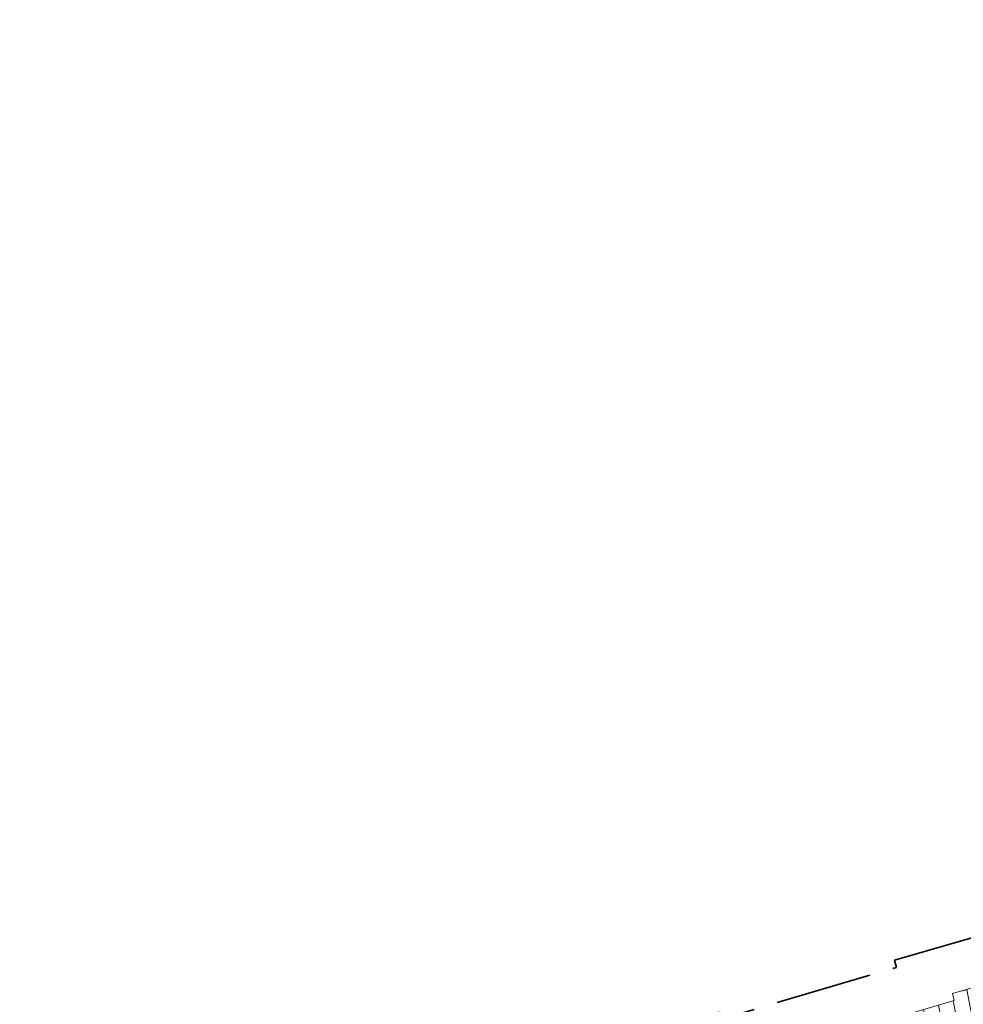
# Model space of a CAD drawing. Header units: metres. Extents: x 196674 to 197628, y 355499 to 356232.
# Tile 53 of 209: x 197000 to 197019, y 355632 to 355652. Entities that reach past the tile are written whole.
import ezdxf

# ---------------------------------------------------------------- set-up
doc = ezdxf.new("R2010")
doc.units = ezdxf.units.M
doc.linetypes.add('ZZ-SYSTEEMGRENS-SO', pattern=[5, 4, -1])
doc.layers.add('N-WE-VH-HULPLIJN-G', color=40, linetype='Continuous', lineweight=5, plot=False)
doc.layers.add('N-WE-VH-OPENVERHARDING_STRAATBAKSTEEN_ROOD_HALFSTEENS-LINGE-A', color=7, linetype='Continuous', lineweight=5, true_color=0xdaaea0)
doc.layers.add('X-XX-AL-GRENS_SYSTEEMGRENS-G', color=7, linetype='ZZ-SYSTEEMGRENS-SO', lineweight=35, true_color=0xd60036)

msp = doc.modelspace()

# ---------------------------------------------------------------- hatches: boundary and pattern name
at = {"layer": 'N-WE-VH-OPENVERHARDING_STRAATBAKSTEEN_ROOD_HALFSTEENS-LINGE-A', "true_color": 0xb05e45}
h = msp.add_hatch(dxfattribs=at)
h.set_pattern_fill('AVH-BSS_LINGEFORMAAT_HALFST', color=25, scale=4, angle=191.02, pattern_type=2)
h.set_pattern_definition([(191.02, (7.160000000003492, 0.7800000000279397), (-0.8505453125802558, -0.6546546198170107), [0.32, -0.32]), (281.02, (7.160000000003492, 0.7800000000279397), (0.314099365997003, 0.06116852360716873), [])])
h.paths.add_polyline_path([(197008.0697913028, 355627.1272943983), (197027.4171016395, 355630.8953242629), (197026.7677070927, 355634.2099498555), (197026.6930212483, 355633.6373491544), (197026.477462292, 355633.1796991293), (197026.1455426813, 355632.7451187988), (197025.6591615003, 355632.4054417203), (197025.1478191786, 355632.2207223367), (197022.3581242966, 355631.6987307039), (197022.2571166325, 355631.9405298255), (197021.106, 355632.574), (197018.891, 355631.933), (197018.927, 355631.787), (197013.505, 355630.185), (197013.454, 355630.325), (197010.26, 355629.385), (197007.73, 355628.836), (197007.745, 355628.766), (197001.336, 355627.508), (197001.3160525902, 355627.5019214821), (197000.4342669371, 355627.3327939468), (197000.7449074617, 355625.7131974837), (197000.7850315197, 355625.5064806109), (197000.9787935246, 355625.5571543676), (197001.2333897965, 355624.3205015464), (197001.821064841, 355624.4414893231), (197001.8933124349, 355624.0905604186), (197008.4234486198, 355625.3623520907)])

# ---------------------------------------------------------------- linework, layer by layer
at = {"layer": 'N-WE-VH-HULPLIJN-G', "flags": 128}
msp.add_lwpolyline([(196984.0011714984, 355624.0917345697), (197000.3884099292, 355627.3239985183), (197001.3160525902, 355627.5019214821), (197001.336, 355627.508), (197007.745, 355628.766), (197007.73, 355628.836), (197010.26, 355629.385), (197013.454, 355630.325), (197013.505, 355630.185), (197018.927, 355631.787), (197018.891, 355631.933), (197021.106, 355632.574), (197022.2571166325, 355631.9405298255), (197022.3581242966, 355631.6987307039), (197025.1478191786, 355632.2207223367), (197025.6591615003, 355632.4054417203), (197026.1455426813, 355632.7451187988), (197026.477462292, 355633.1796991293), (197026.6930212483, 355633.6373491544), (197026.7677070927, 355634.2099498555), (197026.6751965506, 355634.7525783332), (197023.5076254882, 355645.2160349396), (197020.9527627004, 355653.2862270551)], dxfattribs=at)
msp.add_lwpolyline([(197031.1752459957, 355629.4275404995, -0.01463579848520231), (197030.3832319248, 355641.1185809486, -0.6693022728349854), (197027.6222308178, 355641.380726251), (197024.916628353, 355640.5616672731), (197026.6751965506, 355634.7525783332), (197026.7677070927, 355634.2099498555), (197026.6930212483, 355633.6373491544), (197026.477462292, 355633.1796991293), (197026.1455426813, 355632.7451187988), (197025.6591615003, 355632.4054417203), (197025.1478191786, 355632.2207223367), (197022.3581242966, 355631.6987307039), (197022.2571166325, 355631.9405298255), (197021.106, 355632.574), (197018.891, 355631.933), (197018.927, 355631.787), (197013.505, 355630.185)], format="xyb", dxfattribs=at)
at = {"layer": 'X-XX-AL-GRENS_SYSTEEMGRENS-G', "ltscale": 0.5, "flags": 128}
msp.add_lwpolyline([(197173.0845801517, 355664.4267221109), (197172.678291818, 355658.1040395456), (197176.2062336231, 355657.9276386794), (197179.6585214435, 355660.8258546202), (197196.8460500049, 355641.1849859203), (197196.618113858, 355640.9851655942), (197203.3658004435, 355633.2880423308), (197204.598351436, 355636.2035375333), (197206.181120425, 355637.5931654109), (197210.3450714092, 355632.9793581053), (197211.1344663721, 355633.8542043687), (197215.577003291, 355630.1111014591), (197222.812057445, 355638.6980935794), (197225.7729980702, 355636.1981525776), (197252.4997837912, 355613.6295939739), (197256.3974516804, 355618.2471244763), (197230.4350738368, 355640.1698336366), (197234.5465854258, 355645.0395252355), (197230.9951246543, 355648.102425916), (197227.7363916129, 355651.014992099), (197227.7150354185, 355650.9915016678), (197227.3858924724, 355651.2966605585), (197230.5297411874, 355654.3837220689), (197222.7747070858, 355662.5864016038), (197213.3031688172, 355673.0409596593), (197208.7438719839, 355679.5515306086), (197204.6678372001, 355688.2834966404), (197202.9207222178, 355693.3147658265), (197202.5296188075, 355695.8358091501), (197209.2561496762, 355696.7388380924), (197208.765603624, 355699.4053961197), (197208.8375775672, 355699.4157603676), (197208.4960738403, 355702.0476424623), (197209.7550059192, 355702.1614664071), (197209.6289773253, 355703.3557373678), (197209.431316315, 355705.9322142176), (197209.3853665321, 355708.5054020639), (197209.4909423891, 355711.0763696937), (197209.825975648, 355714.406320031), (197209.1003553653, 355714.700446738), (197209.2732684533, 355715.2254737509), (197208.7827839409, 355715.4092287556), (197209.8333840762, 355718.2914021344), (197204.6571410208, 355720.1605124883), (197206.9259623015, 355726.3911903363), (197207.3755778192, 355727.6258113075), (197205.6951706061, 355728.2354618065), (197201.970541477, 355729.6509828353, -0.03199396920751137), (197199.2658455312, 355725.4928494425), (197194.4988616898, 355729.2364659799), (197191.8020115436, 355731.3330088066), (197190.6829954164, 355730.2418318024), (197188.9323846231, 355731.7580333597, 0.01582069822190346), (197191.308975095, 355733.798286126), (197190.5246250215, 355734.700084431), (197189.8547559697, 355735.4391273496), (197188.5065648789, 355737.3969406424), (197188.3768484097, 355737.5504837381), (197186.2264232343, 355740.6599554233), (197185.4143065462, 355740.8273772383), (197177.0047230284, 355735.000759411), (197161.0308464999, 355735.7499021), (197143.9921317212, 355736.546230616), (197117.3114725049, 355737.8750504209), (197104.5701917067, 355738.4152468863), (197089.3270001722, 355739.2400485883), (197089.4979420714, 355743.4763910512), (197087.6423294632, 355744.6045541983), (197087.2320594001, 355744.8539874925), (197086.4302028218, 355745.4612094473), (197085.6301577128, 355746.0670596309), (197084.2515270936, 355747.3631431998), (197083.0033431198, 355748.790046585), (197081.9521148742, 355750.2640411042), (197081.052108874, 355751.8364435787), (197080.680597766, 355752.6629727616), (197080.3089695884, 355753.4897623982), (197079.7287775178, 355755.2084983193), (197079.3027229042, 355757.0287405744), (197079.0552433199, 355758.8767777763), (197078.9881413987, 355760.748092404), (197079.0484954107, 355761.6954089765), (197079.4901165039, 355761.5482019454), (197081.8987959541, 355767.3947458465), (197083.4122910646, 355769.9863346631), (197084.9290730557, 355772.1438856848), (197085.2777218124, 355772.6391357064), (197085.9504292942, 355773.4546849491), (197087.2615113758, 355775.0451778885), (197089.4568843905, 355777.2328139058), (197092.7058230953, 355779.8115121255), (197090.7255592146, 355782.8612331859), (197090.5279328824, 355783.1655891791), (197094.0593130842, 355784.7965387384), (197089.240221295, 355793.944965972), (197079.8514273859, 355789.6587774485), (197073.1066642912, 355808.1301448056), (197062.6964714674, 355839.0387078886), (197050.201550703, 355834.8591941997), (197054.256388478, 355823.4068109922), (197060.9054150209, 355805.9824325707), (197064.0917084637, 355798.9340248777), (197065.6061934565, 355785.3714584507), (197066.4118943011, 355778.1591798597), (197064.2976158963, 355775.7696807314), (197061.8930028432, 355773.065075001), (197059.8798242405, 355770.937906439), (197059.567781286, 355770.7063368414), (197054.395078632, 355766.8676324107), (197050.1449273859, 355764.4954855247), (197046.646028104, 355763.2036366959), (197046.6485450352, 355763.1967402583), (197042.8018864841, 355761.7681380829), (197042.6247659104, 355761.7025895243), (197032.2172606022, 355760.2665015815), (197022.1724443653, 355758.1057256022), (197022.1490316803, 355758.1349914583), (197018.4791559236, 355757.3507739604), (197017.1834583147, 355757.8590001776), (197013.9320116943, 355762.4906063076), (197012.2359937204, 355764.9334332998), (197011.548662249, 355765.9454268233), (197009.5874376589, 355768.7952768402), (197008.1879451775, 355770.6627745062), (197008.1739746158, 355770.651876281), (197004.3621297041, 355775.7021426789), (197000.7500667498, 355780.6711859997), (196997.3281167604, 355785.4310589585), (196992.0624097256, 355792.5561596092), (196987.5636689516, 355799.6503659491), (196980.2918957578, 355812.3582609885), (196971.7451011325, 355828.1610038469), (196956.4456734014, 355821.2458726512), (196960.0166344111, 355812.4100996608), (196962.4976294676, 355807.0886023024, -0.6085831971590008), (196961.4131292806, 355806.2394416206), (196970.6320923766, 355792.5786144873), (196976.225457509, 355784.303374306), (196982.879968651, 355776.9163582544), (196982.5041383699, 355776.476222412), (196987.7472751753, 355765.3430715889), (196990.3620391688, 355759.9089379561), (196989.6128942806, 355758.3801676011), (196986.801356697, 355757.089894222), (196981.5916446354, 355758.3619052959), (196976.4931413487, 355759.6093032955), (196973.9250311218, 355760.2238822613), (196971.9270970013, 355760.7020113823), (196970.093883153, 355761.1263081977), (196965.2690985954, 355762.243003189), (196955.7026120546, 355764.457163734), (196954.8259486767, 355764.7114400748), (196955.7288446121, 355765.5914382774), (196946.4199106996, 355767.8862061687), (196945.5109518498, 355767.0898728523), (196943.3561815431, 355767.6616250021), (196942.0243707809, 355768.0150110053), (196940.699224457, 355768.3753913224), (196937.911680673, 355769.161377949), (196937.9158913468, 355769.1720679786), (196934.1448626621, 355770.5833311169), (196931.0328001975, 355771.949971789), (196928.1497259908, 355773.3159879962), (196926.2238803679, 355774.3657393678), (196926.7008714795, 355775.2077771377), (196923.9720996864, 355776.8118532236), (196922.1171638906, 355777.9575551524), (196917.5440237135, 355780.8012867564), (196917.0166342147, 355779.9474843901), (196915.4224701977, 355780.9309636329), (196913.0167641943, 355782.4772167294), (196912.757872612, 355782.6539056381), (196911.190523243, 355783.7714957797), (196908.5042566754, 355786.2619442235), (196907.2206986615, 355787.4460719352), (196905.8442773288, 355789.1071714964), (196903.2522146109, 355793.7425243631), (196899.3236920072, 355801.1348770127), (196896.7844047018, 355806.8801932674), (196892.3931631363, 355816.7971943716), (196889.396342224, 355823.7408055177), (196885.4294056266, 355833.1531130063), (196886.3148759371, 355833.6745129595), (196885.0357126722, 355834.4994199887), (196884.9096875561, 355834.6903417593), (196883.5318420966, 355838.2464489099), (196881.8574062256, 355842.456115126), (196879.7964254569, 355847.3435551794), (196879.5508475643, 355847.9274201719), (196877.9207976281, 355851.9810838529), (196875.2708346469, 355858.5729917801), (196872.6243587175, 355865.1536886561), (196870.4789281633, 355870.5362599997), (196868.3870366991, 355875.7889875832), (196865.3800609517, 355883.3409266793), (196863.5295936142, 355887.9873007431), (196863.4110328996, 355888.2849971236), (196862.7400305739, 355889.9711056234), (196863.0622626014, 355890.0962442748), (196861.3970005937, 355894.1395962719), (196861.4037374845, 355894.142038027), (196859.229652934, 355899.4431236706), (196859.0298403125, 355899.3580359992), (196858.8952095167, 355899.696553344), (196858.3959365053, 355900.9492390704), (196849.546747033, 355923.1807260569), (196850.1922005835, 355924.6939033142), (196860.258528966, 355928.6657372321), (196869.5490503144, 355931.0234685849), (196873.3453938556, 355931.8019435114), (196886.2438454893, 355935.4284136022), (196898.3098795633, 355938.5764862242), (196898.3110943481, 355938.5724965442), (196903.1917021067, 355939.7712405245), (196904.7097162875, 355939.0568809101), (196905.0282216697, 355938.2924679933), (196909.0130922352, 355939.952830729), (196908.2642147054, 355942.2627148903), (196902.9799573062, 355958.738663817), (196902.4497829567, 355960.2008490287), (196901.8115777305, 355961.6192158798), (196900.9680556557, 355963.3204536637), (196898.0063144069, 355968.7541705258), (196894.5625896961, 355975.3226559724), (196892.3896866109, 355979.4813913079), (196888.5416758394, 355987.5664713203), (196887.4815956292, 355987.0834539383), (196885.6442474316, 355986.3271839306), (196885.5076204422, 355986.6344104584), (196873.7642690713, 355982.4273955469), (196860.8311621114, 355977.7025315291), (196860.6501748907, 355978.1868262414), (196859.8859481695, 355980.2917607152), (196853.3128873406, 355977.7107309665), (196853.73029577, 355976.6477246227), (196849.4907683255, 355974.9886047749), (196849.0872389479, 355976.0301083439), (196843.9608105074, 355973.9918913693), (196837.8119168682, 355989.4043746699), (196834.5901124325, 355988.2958011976), (196829.2277835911, 355986.0429299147), (196828.1156368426, 355985.4996470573), (196826.3328622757, 355984.7522034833), (196824.2538081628, 355989.7933135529), (196823.3493071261, 355989.4238303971), (196821.5217528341, 355993.9636112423), (196822.4415567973, 355994.327010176), (196811.4142395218, 356022.6098143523), (196811.1941616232, 356022.5241126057), (196809.0787073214, 356027.7608173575), (196808.1570951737, 356027.399245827), (196802.10045471, 356042.8370581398), (196803.0324375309, 356043.2047289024), (196801.2251267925, 356047.7859519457), (196800.9629805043, 356047.6825342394), (196799.5580754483, 356051.2186581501), (196798.9326303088, 356050.9700967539), (196795.7620501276, 356058.7913388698), (196785.962956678, 356083.7526770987), (196782.5256602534, 356092.3853087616), (196783.4607012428, 356092.7526788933), (196781.019036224, 356098.8045971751), (196780.1137519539, 356098.4428009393), (196778.7301102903, 356101.9178165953), (196774.5320198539, 356112.348299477), (196772.2902714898, 356117.515377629), (196776.44078803, 356119.079716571), (196791.849465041, 356131.7811384), (196790.0748953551, 356134.2200693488), (196802.0204483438, 356142.8516660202), (196802.0676224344, 356142.8083428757), (196807.6543048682, 356146.8198669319), (196821.3261595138, 356152.9520820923), (196824.118863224, 356147.8038902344), (196826.9348279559, 356140.6494155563), (196826.9667213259, 356140.5675271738), (196829.5085456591, 356133.5350799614), (196829.5777539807, 356133.3434260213), (196832.2898444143, 356127.7055041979), (196833.7548698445, 356124.6604513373), (196834.9901440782, 356122.0931766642), (196835.0225480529, 356122.0325953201), (196835.1990731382, 356121.7003128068), (196837.0506620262, 356117.8328811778), (196837.4462851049, 356117.0125892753), (196839.1926216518, 356113.3926815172), (196841.4323661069, 356114.511984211), (196841.8392721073, 356113.6336860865), (196848.0955434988, 356116.517072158), (196847.6769788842, 356117.425259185), (196852.5147321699, 356119.6548795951), (196850.4481800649, 356123.3458274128), (196845.5717484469, 356132.2801574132), (196843.8176550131, 356136.7414412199), (196842.4688873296, 356140.1178663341), (196840.0819394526, 356146.0228419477), (196839.9684512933, 356146.3257976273), (196837.6473192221, 356152.5214195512), (196836.4018865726, 356158.1741344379), (196834.8989662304, 356157.8391461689), (196833.0580044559, 356165.8451506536), (196834.6039987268, 356166.1812686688), (196833.231549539, 356172.4004655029), (196818.5547710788, 356168.2850407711), (196819.0904617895, 356165.4031631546), (196818.6774567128, 356164.7734485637), (196805.8544307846, 356160.1790812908), (196763.847697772, 356130.3813046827), (196763.5509762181, 356130.4127969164), (196762.5818188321, 356130.5249803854), (196761.7183121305, 356129.7086118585, 0.04730650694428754), (196752.2297252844, 356136.4176360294), (196747.6793319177, 356140.070134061), (196742.0814451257, 356144.4630395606), (196738.7537234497, 356147.2546337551), (196734.7560397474, 356150.8499354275), (196729.666907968, 356145.2019173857), (196729.4110213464, 356144.9179294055), (196728.5373751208, 356145.25504501), (196726.9098917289, 356145.8830452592), (196726.6614752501, 356145.2392657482), (196726.5077088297, 356145.3668838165), (196724.5966113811, 356147.0002316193), (196723.2386024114, 356148.3499242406), (196720.9989937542, 356150.8008754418), (196719.8259691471, 356152.0571855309), (196717.8551161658, 356153.8806850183), (196716.3066054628, 356155.1783671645), (196713.4920412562, 356157.0380855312), (196712.711518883, 356157.526736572), (196710.5865978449, 356158.6597682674), (196709.0460740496, 356159.8798850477, -0.1436820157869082), (196707.9944026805, 356162.614189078), (196707.7956403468, 356165.0395700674), (196705.255843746, 356165.9921554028), (196703.9080476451, 356165.8817021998), (196704.296213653, 356161.5859622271), (196704.322643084, 356161.4572245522), (196699.9945406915, 356161.1598107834), (196700.4765585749, 356140.6409319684, -0.8375811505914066), (196697.1042396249, 356117.7401990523), (196690.2804314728, 356092.1839640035, 0.01148923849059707), (196682.1238954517, 356058.6533288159), (196678.2447453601, 356040.9444071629), (196676.8078900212, 356034.3849397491), (196676.7367004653, 356034.0373672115), (196673.76097036, 356020.1679628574), (196685.4972137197, 356017.0123139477), (196688.4141098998, 356023.4875724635), (196684.7023326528, 356025.1594317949), (196684.8709302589, 356032.3200466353), (196686.954459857, 356036.67925281), (196701.2270857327, 356066.3816892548), (196697.4228360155, 356068.2135735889), (196701.9253072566, 356087.990611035), (196702.113404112, 356090.4525884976), (196703.1938799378, 356090.1812386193), (196704.7481254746, 356094.7148607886), (196705.3277865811, 356095.9075069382), (196706.1690198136, 356096.9042763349), (196707.142583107, 356097.5850231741), (196708.3354430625, 356098.0646037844), (196709.2981925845, 356097.8962027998), (196710.1314496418, 356097.4912135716), (196711.0135994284, 356096.7398888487), (196711.613187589, 356094.6944549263), (196715.3306055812, 356098.6467015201), (196723.1713741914, 356104.959617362), (196732.8379125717, 356111.0407349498), (196733.3237033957, 356110.1763676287), (196733.395023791, 356110.047721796, 0.4142124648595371), (196734.754474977, 356109.6579975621), (196736.9542150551, 356108.9736747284, -0.02164444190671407), (196739.4192796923, 356107.5715157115, 0.0006306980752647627), (196739.4214182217, 356107.5701773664, -0.2262979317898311), (196739.4250952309, 356107.5644124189), (196739.8764398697, 356106.708415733), (196739.5816296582, 356106.4366577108), (196740.3007240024, 356104.7008456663), (196740.9509263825, 356104.9922062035), (196741.9809548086, 356103.0387080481), (196744.8395286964, 356104.2229286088, -0.3990416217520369), (196746.5871881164, 356103.5518771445), (196746.6513408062, 356103.3996378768), (196746.689370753, 356103.0266088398), (196746.4151777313, 356101.5848105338), (196747.429397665, 356101.3609511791), (196747.5333455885, 356101.2994572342), (196747.5384435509, 356101.2929342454), (196766.0705486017, 356056.7132555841), (196765.1623874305, 356056.3282861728), (196767.2394890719, 356051.1270879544), (196768.1793575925, 356051.5344794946), (196771.4711978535, 356043.8233024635), (196774.40164759, 356036.7635904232), (196774.0151730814, 356036.5839879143), (196774.7283105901, 356034.7171646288), (196775.4376722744, 356034.2825268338), (196775.853972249, 356033.3023071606), (196775.6600364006, 356032.5504327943), (196776.765634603, 356029.8908119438), (196776.718840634, 356029.8583752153), (196777.0974306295, 356028.7594125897), (196777.9658206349, 356027.7189745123), (196778.0591666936, 356026.3169710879), (196778.4461698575, 356025.4565066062), (196778.8262353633, 356024.4427094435), (196778.82622122, 356024.4427022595), (196778.8266270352, 356024.4416646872), (196779.3783198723, 356022.97006407), (196779.3990069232, 356022.9782259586), (196780.7255773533, 356019.5865020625), (196780.754093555, 356019.5982524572), (196782.2401021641, 356015.8367131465), (196783.4327975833, 356012.7766123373), (196782.5021506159, 356012.4159202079), (196784.7325956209, 356006.6609931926), (196786.038590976, 356007.1671596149), (196787.6956637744, 356002.99373992), (196787.5357676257, 356002.9336515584), (196788.527525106, 356000.4577747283), (196788.2725773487, 356000.3582829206), (196788.9724314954, 355999.1126709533), (196789.3908675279, 355998.5302971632), (196789.7536275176, 355998.0254125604), (196789.9147147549, 355996.5999778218), (196790.4410486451, 355995.4737364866), (196790.4469192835, 355995.47546678), (196790.6242366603, 355994.9662783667), (196790.9335315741, 355995.0883984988), (196793.8902314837, 355987.5860400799), (196793.7542048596, 355987.5476454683), (196795.505857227, 355983.2445885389), (196795.6242983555, 355983.312781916), (196796.991807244, 355979.8198586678), (196797.0047048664, 355979.7233568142), (196796.9933585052, 355979.6824914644), (196796.9669683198, 355979.6505170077), (196796.822975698, 355979.5766059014), (196795.3985459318, 355979.0322727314), (196797.1469514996, 355974.4569848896), (196797.1501836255, 355974.4582530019), (196795.4187218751, 355970.4877992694), (196796.2201695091, 355969.6560949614), (196797.0849824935, 355967.4537241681), (196798.9466017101, 355968.1847329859), (196800.5529653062, 355968.8170288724), (196800.6150046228, 355968.7023501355), (196800.8616512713, 355968.7744826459), (196801.6407865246, 355967.8232749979), (196801.6785991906, 355967.7771113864), (196801.6961792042, 355966.4146603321), (196801.7040832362, 355965.8020978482, 0.2098831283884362), (196802.0368526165, 355965.0700742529, 0.1229137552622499), (196802.0944480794, 355964.5891732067), (196802.9107575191, 355962.4451987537), (196803.0986146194, 355962.5296289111, 0.04929694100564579), (196803.2118388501, 355962.3687718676), (196804.3748923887, 355961.0206686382), (196804.4152792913, 355960.973855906), (196804.4401436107, 355960.2826278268), (196804.4459236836, 355960.1212617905), (196803.9148513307, 355960.1157297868), (196805.8237591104, 355955.3454282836), (196806.4277367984, 355955.633371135), (196806.6532355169, 355955.5186944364), (196807.0270248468, 355954.5686016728), (196806.896691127, 355954.2200849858), (196806.3685258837, 355953.9064868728), (196808.2467157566, 355949.1968786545), (196809.0713129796, 355949.5131897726), (196810.7611227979, 355945.21653999), (196812.8164223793, 355939.9905657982), (196815.7958787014, 355932.7153467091), (196817.2786866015, 355929.1286764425), (196819.2233460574, 355924.3463577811), (196820.974699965, 355919.8030463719), (196821.7022264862, 355917.7120897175), (196822.8275510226, 355914.9902061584), (196826.5518493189, 355905.5439142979), (196827.5083210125, 355903.1053161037), (196827.5308293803, 355903.1196992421), (196828.5703350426, 355900.3870734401, 0.1057314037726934), (196828.7975064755, 355900.0358952, 0.1359501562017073), (196828.9295866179, 355899.5185573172), (196829.4561675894, 355898.5993144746), (196829.938950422, 355897.0408730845, 0.1142322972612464), (196830.1661458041, 355896.6512290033, 0.1021066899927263), (196830.23636084, 355896.2531616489), (196830.8234352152, 355894.775179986, 0.09413674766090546), (196831.0235326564, 355894.4601106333, 0.07582889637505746), (196831.0699955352, 355894.1621297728), (196831.3336353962, 355893.3277624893), (196830.5490288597, 355891.650566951), (196830.730654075, 355891.1774844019), (196831.6305612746, 355889.0373983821), (196832.1718899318, 355888.9724389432), (196833.8661398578, 355884.6967749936), (196833.0916363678, 355884.3898747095), (196834.2334853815, 355881.5063921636), (196835.7340846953, 355881.0039957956), (196836.3963712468, 355880.6373454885), (196840.5779483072, 355870.1214583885), (196841.1998491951, 355870.3833319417), (196841.8607508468, 355868.7841549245), (196841.3542408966, 355868.5492854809), (196842.9471889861, 355864.5225379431), (196843.474497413, 355864.7627851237), (196844.0946204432, 355863.1667495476), (196843.4777571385, 355862.8872750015), (196845.6058022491, 355857.295932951), (196845.6591832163, 355857.3179956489), (196848.9573390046, 355849.3870718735), (196849.4691744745, 355849.5945842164), (196850.1900661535, 355847.7561027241), (196849.7024440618, 355847.5164343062), (196851.7354952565, 355842.3219023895), (196851.9803218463, 355841.6963600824), (196852.2130822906, 355841.1927849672), (196852.6975573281, 355840.1446276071), (196853.8314006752, 355837.546665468), (196857.1022606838, 355828.931799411), (196857.1021774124, 355828.9317655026), (196857.104474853, 355828.9259676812), (196857.5027287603, 355827.8770374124), (196857.5177064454, 355827.8831363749), (196859.2608649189, 355823.4841013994, 0.1197895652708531), (196859.5336863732, 355823.098470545, 0.1217854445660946), (196859.5998818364, 355822.6230344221), (196860.3813539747, 355820.6705579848), (196861.5845120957, 355817.6645162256), (196865.3571916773, 355808.1762108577), (196866.650424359, 355804.9223955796), (196866.9894190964, 355804.0482756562), (196869.9609907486, 355796.3858853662), (196870.2417437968, 355795.6982130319), (196874.2597470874, 355785.8213624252), (196876.4751023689, 355779.9106257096), (196876.5248359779, 355779.9270586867), (196877.4783340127, 355777.609714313), (196877.4870572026, 355777.6127263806, 0.01261409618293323), (196879.1276028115, 355773.4671132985), (196880.5794819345, 355769.9265380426), (196879.4564760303, 355768.8985009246), (196871.5899269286, 355765.9267262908), (196874.6150694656, 355763.7405958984), (196870.7815163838, 355762.3431721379), (196871.1765744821, 355761.2637959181), (196873.4589399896, 355754.9534811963), (196873.8205499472, 355753.8743063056), (196877.933770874, 355755.2526192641), (196879.3161058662, 355751.4604592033), (196887.4423074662, 355755.0355723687), (196887.6524770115, 355755.1609821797), (196887.7433886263, 355755.192988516), (196887.8657880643, 355755.2134610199), (196887.9953583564, 355755.215742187), (196888.0352466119, 355755.2100166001), (196888.0806541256, 355755.194805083), (196888.1556229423, 355755.1569219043), (196888.2342456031, 355755.1058393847), (196888.2799178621, 355755.067193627), (196888.3187308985, 355755.0246841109), (196888.3560790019, 355754.9712798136), (196888.4037650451, 355754.8834089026), (196890.242957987, 355750.9480844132), (196890.4947138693, 355750.6026519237), (196890.4494791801, 355750.5430745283), (196891.628236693, 355748.1977836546), (196891.6577586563, 355747.9263099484), (196893.7087405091, 355743.5292781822), (196894.4921495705, 355741.852565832), (196896.872192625, 355740.7600377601), (196896.2575067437, 355739.8318439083), (196898.2715684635, 355738.9073148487), (196899.8509010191, 355738.4527733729), (196902.2825244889, 355737.7529374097), (196907.1457714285, 355736.3532654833), (196917.8474241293, 355733.273265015), (196918.1089377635, 355734.2346253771), (196926.0062285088, 355731.9296392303), (196927.0971120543, 355732.0253109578), (196927.2914126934, 355732.7211091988), (196949.25195892, 355726.9179402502), (196950.9690876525, 355725.7952060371), (196950.858498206, 355725.3568524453), (196952.0887336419, 355725.1461394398), (196952.8819526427, 355724.9555262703), (196952.8603227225, 355724.8954303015), (196952.056959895, 355721.6922553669), (196951.4518210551, 355719.279440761), (196959.2800080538, 355717.3161154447), (196960.8516613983, 355723.8815794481), (196967.4256969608, 355722.1306030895), (196973.9033481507, 355720.4361775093), (196977.8684934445, 355719.3989738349), (196980.4243569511, 355718.8238264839), (196993.7588386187, 355715.5105551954), (196994.7639516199, 355716.0034841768), (196994.9897167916, 355716.0545171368), (196996.5017647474, 355715.9488593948), (196997.3169796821, 355715.6092477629), (196997.9952041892, 355715.036856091), (196998.4610569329, 355714.3165586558), (196998.8408934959, 355713.1578975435), (196998.8373696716, 355713.1068020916), (196998.8026880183, 355712.6039181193), (196998.5054317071, 355711.57326714), (196998.967312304, 355710.0772094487), (197001.8739445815, 355710.9575141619), (197005.9055135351, 355697.924832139), (197007.9029397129, 355691.7178882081), (197012.9334617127, 355675.5491580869), (197017.8784535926, 355659.8034283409), (197019.9986344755, 355652.9868181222), (197022.5523518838, 355644.9202439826), (197025.6999454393, 355634.5227791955), (197025.7567598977, 355634.1895291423), (197025.7192859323, 355633.9168304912), (197025.6181435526, 355633.7020966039), (197025.4453286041, 355633.4758310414), (197025.195021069, 355633.3010221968), (197024.8842618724, 355633.1887622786), (197022.7809993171, 355632.7952119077), (197021.2249886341, 355633.6494658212), (197017.690051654, 355632.6264885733), (197017.7273360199, 355632.4752797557), (197014.1229230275, 355631.4103093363), (197014.0722671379, 355631.5493647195), (197010.0124796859, 355630.3545619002), (197006.5432104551, 355629.6017441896), (197006.5540181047, 355629.5513084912), (197001.1443281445, 355628.4894595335), (196999.2574320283, 355628.1228370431), (197001.9823300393, 355614.4304461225), (197003.2307288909, 355614.6849740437), (197003.6205128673, 355613.1185353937), (197004.006443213, 355611.2187676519), (197003.9614653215, 355611.2096196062), (197004.2119997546, 355610.206901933), (197004.3094756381, 355609.7270704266), (197004.3307955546, 355609.7314437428), (197004.8907984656, 355607.4901357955), (197029.380694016, 355613.7773555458), (197029.3841525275, 355613.7521287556), (197029.4775205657, 355613.7547588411), (197031.0334295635, 355607.6447371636), (197027.1484354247, 355606.7099934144), (197028.7114272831, 355600.2542212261), (197028.8948398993, 355600.3195751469), (197029.4531395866, 355598.0973388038), (197030.7251398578, 355593.0343377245), (197031.3437632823, 355590.5737261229), (197031.1685464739, 355590.5261238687), (197032.7880676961, 355584.152430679), (197036.6741025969, 355585.3719723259), (197038.212636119, 355579.409403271), (197038.2010121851, 355579.4060264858), (197038.2728747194, 355579.1493745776), (197038.1803194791, 355579.1132554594), (197039.3673898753, 355574.1879968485), (197040.0304268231, 355571.0320611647), (197040.88012635, 355567.656390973), (197041.2093863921, 355566.3427106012), (197041.6648791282, 355566.4332058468), (197042.8515333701, 355561.7517462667), (197043.1005016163, 355560.7271915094), (197044.6430261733, 355554.3201080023), (197045.6960009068, 355554.5759243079), (197046.0663295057, 355552.9632527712), (197063.3112487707, 355556.2858520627), (197062.5528863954, 355564.4253253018), (197069.6953954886, 355564.7548009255), (197074.0489944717, 355565.8013962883), (197074.0651927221, 355569.3434042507), (197066.8277845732, 355574.7719568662), (197065.569183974, 355592.4263893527), (197065.9890710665, 355592.2571108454), (197066.9647035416, 355591.9362835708), (197067.948629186, 355591.6804678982), (197069.8143987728, 355591.2835510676), (197070.9138968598, 355590.9670390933), (197072.0547459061, 355590.5568482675), (197073.3952542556, 355590.1721260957, -0.1152568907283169), (197081.1782353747, 355583.3636143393), (197088.1711537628, 355574.4210026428), (197092.5545327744, 355568.8154951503), (197099.4778845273, 355574.1657522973), (197101.0604109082, 355575.3887037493), (197095.3593342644, 355582.7660237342), (197094.9766501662, 355582.4665704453), (197094.8981522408, 355582.7529220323), (197094.2118387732, 355584.4945289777), (197092.7090311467, 355587.275688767), (197091.4245338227, 355588.9961585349), (197089.3067641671, 355591.1364624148), (197086.8976383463, 355592.962353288), (197085.5348704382, 355593.9300294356), (197077.2085234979, 355604.9027706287, -0.1058183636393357), (197071.6588760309, 355616.7440490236), (197070.2271579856, 355628.1527461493), (197068.8732504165, 355641.9015009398), (197068.754855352, 355648.6106856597), (197069.0445282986, 355655.8010382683), (197070.1813272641, 355663.7801162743), (197072.5559036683, 355674.3024406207), (197085.7316641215, 355673.7582615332), (197087.7834693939, 355674.5971967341), (197090.8065214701, 355674.4470028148), (197098.1397626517, 355681.0156148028), (197098.4240622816, 355685.9810240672), (197101.9406964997, 355685.7710316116), (197102.3433846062, 355697.078343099), (197156.4463787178, 355694.9579822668), (197156.2249856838, 355688.6267763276), (197150.0560632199, 355688.8424945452), (197149.8181020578, 355683.7954412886), (197156.0430107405, 355683.50194597), (197155.9434362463, 355681.3833071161), (197156.9940530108, 355681.3047563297), (197158.577914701, 355681.1016482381), (197160.1073547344, 355680.7434348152), (197161.7057278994, 355680.1852727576), (197163.2304949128, 355679.453872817), (197164.6201168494, 355678.5906370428), (197165.2392169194, 355678.1079641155), (197164.835822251, 355677.6446703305), (197163.4881835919, 355676.095416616), (197166.6344331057, 355672.654307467), (197167.6288975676, 355673.3756308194), (197167.9025847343, 355672.918075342), (197168.564826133, 355671.7474093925), (197169.0719519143, 355670.160087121), (197169.4840139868, 355668.6115914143), (197169.5948482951, 355667.1735395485), (197169.7172811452, 355664.6284666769), (197173.0845635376, 355664.4267231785)], format="xyb", dxfattribs=at)

doc.saveas('drawing.dxf')
